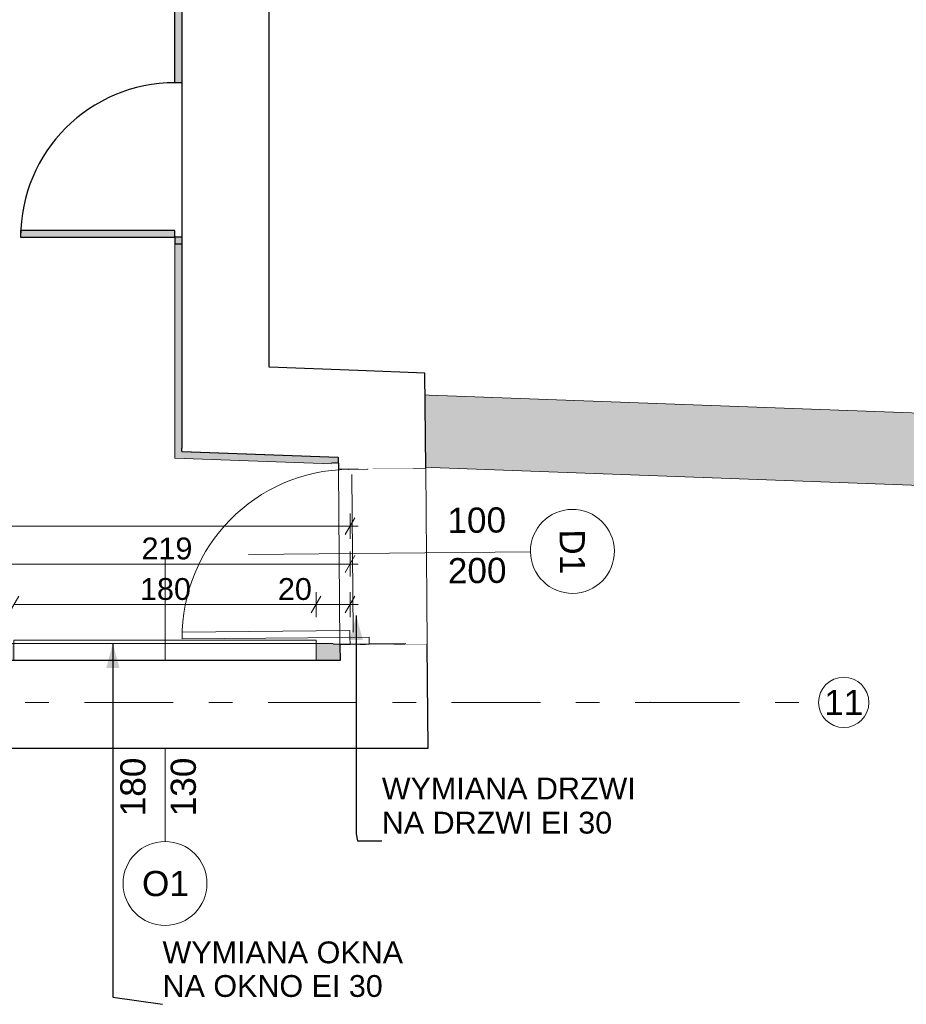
# Model space of a CAD drawing. Header units: centimetres. Extents: x -1436 to 1974, y -887 to 4352.
# Tile 103 of 105: x 664 to 1192, y 2854 to 3441. Entities that reach past the tile are written whole.
import ezdxf
from ezdxf.enums import TextEntityAlignment as Align

# ---------------------------------------------------------------- set-up
doc = ezdxf.new("R2010")
doc.units = ezdxf.units.CM
doc.header["$MEASUREMENT"] = 0
doc.linetypes.add('Przerywana podwójnie', pattern=[109.361107, 52.916665, -21.166666, 14.111111, -21.166666])
doc.linetypes.add('Wipeout_Contour', pattern=[100, 0, -100])
for name, color, linetype in [('299-A Wymiary Opisy', 7, 'Continuous'), ('410-K Osie główne', 7, 'Continuous'), ('420-K Ściany', 7, 'Continuous'), ('Nowe_Okna Archicada', 7, 'Continuous'), ('Nowe_Znaczniki drzwi Archicada', 7, 'Continuous'), ('Nowe_Znaczniki okien Archicada', 7, 'Continuous')]:
    doc.layers.add(name, color=color, linetype=linetype)
for name, color, linetype, lineweight in [('299-A Wymiary Opisy_Nr_pióra__11', 7, 'Continuous', 0), ('410-K Osie główne_Nr_pióra__11', 7, 'Continuous', 0), ('410-K Osie główne_Nr_pióra__7', 7, 'Continuous', 20), ('420-K Ściany_Nr_pióra__13', 7, 'Continuous', 25), ('420-K Ściany_Nr_pióra__27', 7, 'Continuous', 20), ('Drzwi Archicad_Nr_pióra__13', 7, 'Continuous', 25), ('Nowe_199-Z Wymiary i opisy_Nr_pióra__135', 5, 'Continuous', 20), ('Nowe_420-K Ściany_Nr_pióra__135', 5, 'Continuous', 20), ('Nowe_Drzwi Archicad_Nr_pióra__135', 5, 'Continuous', 20), ('Nowe_Okna Archicada_Nr_pióra__135', 5, 'Continuous', 20), ('Nowe_Znaczniki drzwi Archicada_Nr_pióra__135', 5, 'Continuous', 20), ('Nowe_Znaczniki drzwi Archicada_Nr_pióra__7', 7, 'Continuous', 20), ('Nowe_Znaczniki okien Archicada_Nr_pióra__135', 5, 'Continuous', 20), ('Nowe_Znaczniki okien Archicada_Nr_pióra__7', 7, 'Continuous', 20)]:
    doc.layers.add(name, color=color, linetype=linetype, lineweight=lineweight)
doc.layers.add('420-K Ściany_Nr_pióra__83', color=7, linetype='Continuous', lineweight=20, true_color=0xe4d7b4)
doc.styles.add('STYL_AUTOMATYCZNY_1', font='arial.ttf')
doc.styles.add('STYL_AUTOMATYCZNY_2', font='arial.ttf')
doc.dimstyles.new('STYL_AUTOMATYCZNY__2', dxfattribs={"dimtxt": 13, "dimasz": 7.6, "dimexe": 0.18, "dimexo": 0.0625, "dimgap": 0, "dimtad": 1, "dimtih": 1, "dimtoh": 1, "dimdec": 0, "dimzin": 0, "dimdsep": 46, "dimtxsty": 'STYL_AUTOMATYCZNY_1', "dimblk": 'ARROWHEAD_2', "dimblk1": 'ARROWHEAD_2', "dimblk2": 'ARROWHEAD_2', "dimcen": 0.09, "dimclrd": 7, "dimclre": 7, "dimclrt": 7, "dimadec": 0, "dimazin": 0, "dimtfac": 1, "dimtdec": 4, "dimtmove": 0, "dimatfit": 3, "dimfxl": 0, "dimtolj": 1, "dimtzin": 0, "dimarcsym": 0})
doc.dimstyles.new('STYL_AUTOMATYCZNY__3', dxfattribs={"dimtxt": 0.18, "dimasz": 14.592, "dimexe": 0.18, "dimexo": 0.0625, "dimgap": 0, "dimtad": 0, "dimtih": 1, "dimtoh": 1, "dimdec": 4, "dimzin": 0, "dimdsep": 46, "dimcen": 0.09, "dimadec": 0, "dimazin": 0, "dimtfac": 1, "dimtdec": 4, "dimtmove": 0, "dimatfit": 3, "dimldrblk": 'ARROWHEAD_5', "dimfxl": 0, "dimtolj": 1, "dimtzin": 0, "dimarcsym": 0})

# ---------------------------------------------------------------- blocks, each defined once
blk = doc.blocks.new('Otwór_8_1')
at = {"layer": '420-K Ściany_Nr_pióra__83', "color": 254, "linetype": 'Continuous', "lineweight": 20, "true_color": 0xe4d7b4, "flags": 128}
for points in [[(905.89, 3173.42), (865.89, 3173.09), (865.84, 3173.09), (855.84, 3173), (853.84, 3172.99)], [(906.76, 3068.43), (905.89, 3173.42)], [(853.84, 3172.99), (854.71, 3067.99)], [(854.71, 3067.99), (856.71, 3068.01), (866.71, 3068.09), (866.76, 3068.09), (906.76, 3068.43)]]:
    blk.add_lwpolyline(points, dxfattribs=at)
blk = doc.blocks.new('Znacznik Okno[1]_1', base_point=(750.52, 3025.97))
at = {"layer": 'Nowe_Znaczniki okien Archicada_Nr_pióra__135', "color": 5, "linetype": 'Continuous', "lineweight": 0}
blk.add_line((750.52, 2950.97), (750.52, 3118.97), dxfattribs=at)
at = {"layer": 'Nowe_Znaczniki okien Archicada_Nr_pióra__135', "color": 5, "linetype": 'Continuous', "lineweight": 20, "flags": 128}
blk.add_lwpolyline([(725.52, 2925.97, 1), (775.52, 2925.97, 1)], format="xyb", close=True, dxfattribs=at)
at = {"layer": 'Nowe_Znaczniki okien Archicada_Nr_pióra__7', "color": 7, "lineweight": 20, "char_height": 15, "attachment_point": 7, "rotation": 90, "style": 'STYL_AUTOMATYCZNY_2'}
for s, insert in [('\\A1;{\\pql;\\pt0;\\fArial|b0|i0|c238|p0;\\W1.000000;180\\fArial|b0|i0|c238|p0;\\W1.000000;\\A1{\\H.66x;\\S^  ;}\\fArial|b0|i0|c238|p0;\\W1.000000;\\fArial|b0|i0|c238|p0;\\W1.000000;}', (743.27, 2965.97)), ('\\A1;{\\pql;\\pt0;\\fArial|b0|i0|c238|p0;\\W1.000000;130\\fArial|b0|i0|c238|p0;\\W1.000000;\\A1{\\H.66x;\\S^  ;}\\fArial|b0|i0|c238|p0;\\W1.000000;\\fArial|b0|i0|c238|p0;\\W1.000000;}', (773.28, 2965.97))]:
    blk.add_mtext(s, dxfattribs=dict(at, insert=insert))
at = {"layer": 'Nowe_Znaczniki okien Archicada_Nr_pióra__7', "color": 7, "lineweight": 20, "insert": (736.8, 2918.22), "char_height": 15, "attachment_point": 7, "style": 'STYL_AUTOMATYCZNY_2'}
blk.add_mtext('\\A1;{\\pql;\\pt0;\\fArial|b0|i0|c238|p0;\\W1.000000;O1\\fArial|b0|i0|c238|p0;\\W1.000000;\\fArial|b0|i0|c238|p0;\\W1.000000;\\fArial|b0|i0|c238|p0;\\W1.000000;}', dxfattribs=at)
blk = doc.blocks.new('Okno dwuskrzydłowe[1]_1')
at = {"layer": 'Nowe_Okna Archicada_Nr_pióra__135', "color": 5, "linetype": 'Continuous', "lineweight": 20}
for p, q in [((840.52, 3070.97), (660.52, 3070.97)), ((660.52, 3070.97), (660.52, 3068.97)), ((840.52, 3068.97), (660.52, 3068.97)), ((660.52, 3068.97), (660.52, 3043.97)), ((840.52, 3068.97), (840.52, 3070.97)), ((840.52, 3068.97), (840.52, 3043.97)), ((668.02, 3043.97), (660.52, 3043.97)), ((660.52, 3043.97), (660.52, 3038.97)), ((660.52, 3043.97), (660.52, 3038.97)), ((660.52, 3038.97), (668.02, 3038.97)), ((660.52, 3038.97), (660.52, 3025.97)), ((668.02, 3038.97), (668.02, 3043.97)), ((745.52, 3043.97), (668.02, 3043.97)), ((668.02, 3038.97), (745.52, 3038.97)), ((750.52, 3043.97), (745.52, 3043.97)), ((745.52, 3043.97), (745.52, 3038.97)), ((745.52, 3038.97), (750.52, 3038.97)), ((755.52, 3043.97), (750.52, 3043.97)), ((750.52, 3038.97), (755.52, 3038.97)), ((755.52, 3038.97), (755.52, 3043.97)), ((833.02, 3043.97), (755.52, 3043.97)), ((755.52, 3038.97), (833.02, 3038.97)), ((840.52, 3043.97), (833.02, 3043.97)), ((833.02, 3043.97), (833.02, 3038.97)), ((833.02, 3038.97), (840.52, 3038.97)), ((840.52, 3043.97), (840.52, 3038.97)), ((840.52, 3043.97), (840.52, 3038.97)), ((840.52, 3038.97), (840.52, 3025.97)), ((660.52, 3022.97), (660.52, 3025.97)), ((840.52, 3025.97), (660.52, 3025.97)), ((840.52, 3022.97), (660.52, 3022.97)), ((840.52, 3025.97), (840.52, 3022.97))]:
    blk.add_line(p, q, dxfattribs=at)
at = {"layer": 'Nowe_Znaczniki okien Archicada', "color": 5, "lineweight": 20}
blk.add_blockref('Znacznik Okno[1]_1', (750.52, 3025.97), dxfattribs=at)
blk = doc.blocks.new('Ściana_1_1', base_point=(850.75, 3068.97))
at = {"layer": '420-K Ściany', "linetype": 'Continuous', "lineweight": 0, "true_color": 0x000000}
for points in [[(627.87, 3068.97), (627.87, 3025.97), (660.52, 3025.97), (660.52, 3068.97)], [(850.75, 3068.97), (840.52, 3068.97), (840.52, 3025.97), (851.15, 3025.97)], [(850.75, 3068.97), (851.15, 3025.97), (894.15, 3025.97)], [(851.25, 3068.48), (894.15, 3025.97), (893.75, 3068.87)]]:
    blk.add_hatch(color=18, dxfattribs=at).paths.add_polyline_path(points)
at = {"layer": '420-K Ściany_Nr_pióra__27', "color": 7, "linetype": 'Continuous', "lineweight": 20, "flags": 128}
for points in [[(660.52, 3068.97), (627.87, 3068.97)], [(627.87, 3068.97), (627.87, 3025.97)], [(850.75, 3068.97), (840.52, 3068.97)], [(627.87, 3025.97), (660.52, 3025.97)], [(840.52, 3025.97), (894.15, 3025.97)]]:
    blk.add_lwpolyline(points, dxfattribs=at)
at = {"layer": 'Nowe_420-K Ściany_Nr_pióra__135', "color": 5, "linetype": 'Continuous', "lineweight": 20, "flags": 128}
for points in [[(660.52, 3068.97), (660.52, 3025.97)], [(840.52, 3025.97), (840.52, 3068.97)]]:
    blk.add_lwpolyline(points, dxfattribs=at)
at = {"layer": 'Nowe_Okna Archicada', "color": 5, "linetype": 'Continuous', "lineweight": 20}
blk.add_blockref('Okno dwuskrzydłowe[1]_1', (0, 0), dxfattribs=at)
blk = doc.blocks.new('Znacznik Drzwi[3]_1', base_point=(850.26, 3122.47))
at = {"layer": 'Nowe_Znaczniki drzwi Archicada_Nr_pióra__135', "color": 5, "linetype": 'Continuous', "lineweight": 0}
blk.add_line((968.25, 3123.56), (800.26, 3122.01), dxfattribs=at)
at = {"layer": 'Nowe_Znaczniki drzwi Archicada_Nr_pióra__135', "color": 5, "linetype": 'Continuous', "lineweight": 20, "flags": 128}
blk.add_lwpolyline([(993.48, 3098.79, 1), (993.02, 3148.79, 1)], format="xyb", close=True, dxfattribs=at)
at = {"layer": 'Nowe_Znaczniki drzwi Archicada_Nr_pióra__7', "color": 7, "lineweight": 20, "char_height": 15, "attachment_point": 7, "style": 'STYL_AUTOMATYCZNY_2'}
for s, insert, rotation in [('\\A1;{\\pql;\\pt0;\\fArial|b0|i0|c238|p0;\\W1.000000;100\\fArial|b0|i0|c238|p0;\\W1.000000;\\A1{\\H.66x;\\S^  ;}\\fArial|b0|i0|c238|p0;\\W1.000000;\\fArial|b0|i0|c238|p0;\\W1.000000;}', (918.87, 3130.35), 0.52692), ('\\A1;{\\pql;\\pt0;\\fArial|b0|i0|c238|p0;\\W1.000000;200\\fArial|b0|i0|c238|p0;\\W1.000000;\\A1{\\H.66x;\\S^  ;}\\fArial|b0|i0|c238|p0;\\W1.000000;\\fArial|b0|i0|c238|p0;\\W1.000000;}', (919.14, 3100.35), 0.52692), ('\\A1;{\\pql;\\pt0;\\fArial|b0|i0|c238|p0;\\W1.000000;D1\\fArial|b0|i0|c238|p0;\\W1.000000;\\fArial|b0|i0|c238|p0;\\W1.000000;\\fArial|b0|i0|c238|p0;\\W1.000000;}', (985.63, 3136.87), 270.52692)]:
    blk.add_mtext(s, dxfattribs=dict(at, insert=insert, rotation=rotation))
blk = doc.blocks.new('Drzwi[3]_1')
at = {"layer": 'Nowe_Drzwi Archicad_Nr_pióra__135', "color": 5, "linetype": 'Continuous', "lineweight": 20}
for p, q in [((849.76, 3176.47), (859.76, 3176.56)), ((859.76, 3176.56), (871.26, 3176.67)), ((859.76, 3176.56), (871.26, 3176.67)), ((859.76, 3176.56), (871.26, 3176.67)), ((859.8, 3172.56), (859.76, 3176.56)), ((871.26, 3176.67), (892.76, 3176.87)), ((871.26, 3176.67), (871.3, 3172.67)), ((871.3, 3172.67), (859.8, 3172.56)), ((861.82, 3169.58), (862.69, 3075.59)), ((860.68, 3076.57), (760.68, 3075.65)), ((760.68, 3075.65), (760.72, 3071.65)), ((860.72, 3072.57), (860.68, 3076.57)), ((760.72, 3071.65), (860.72, 3072.57)), ((850.75, 3068.48), (860.75, 3068.57)), ((860.72, 3072.57), (872.22, 3072.67)), ((860.75, 3068.57), (860.72, 3072.57)), ((872.25, 3068.67), (860.75, 3068.57)), ((860.75, 3068.57), (872.25, 3068.67)), ((860.75, 3068.57), (872.25, 3068.67)), ((872.22, 3072.67), (872.25, 3068.67)), ((872.25, 3068.67), (893.75, 3068.87))]:
    blk.add_line(p, q, dxfattribs=at)
blk.add_arc((860.72, 3072.57), 100, 90.52692, 180.52692, dxfattribs=at)
at = {"layer": 'Nowe_Znaczniki drzwi Archicada', "color": 5, "lineweight": 20}
blk.add_blockref('Znacznik Drzwi[3]_1', (850.26, 3122.47), dxfattribs=at)
blk = doc.blocks.new('Ściana_8_1', base_point=(850.75, 3068.97))
at = {"layer": '420-K Ściany_Nr_pióra__27', "color": 7, "linetype": 'Continuous', "lineweight": 20}
for p, q in [((849.76, 3176.47), (859.76, 3176.56)), ((859.76, 3176.56), (871.26, 3176.67)), ((871.26, 3176.67), (892.76, 3176.87)), ((850.75, 3068.48), (860.75, 3068.57)), ((860.75, 3068.57), (872.25, 3068.67)), ((872.25, 3068.67), (893.75, 3068.87))]:
    blk.add_line(p, q, dxfattribs=at)
at = {"layer": '420-K Ściany_Nr_pióra__27', "color": 7, "linetype": 'Continuous', "lineweight": 20, "flags": 128}
blk.add_lwpolyline([(894.15, 3025.97), (893.75, 3068.87)], dxfattribs=at)
at = {"layer": 'Nowe_Drzwi Archicad_Nr_pióra__135', "color": 5, "linetype": 'Continuous', "lineweight": 20}
blk.add_blockref('Drzwi[3]_1', (0, 0), dxfattribs=at)
blk = doc.blocks.new('Ściana_9_1', base_point=(1589.67, 3148.76))
at = {"layer": '420-K Ściany', "linetype": 'Continuous', "lineweight": 0, "true_color": 0x000000}
for points in [[(756.47, 3222.44), (756.47, 3179.41), (799.47, 3220.85)], [(799.47, 3220.85), (756.47, 3179.41), (799.47, 3177.82)], [(799.47, 3177.82), (1589.67, 3148.76), (1591.25, 3191.73), (799.47, 3220.85)]]:
    blk.add_hatch(color=18, dxfattribs=at).paths.add_polyline_path(points)
at = {"layer": '420-K Ściany_Nr_pióra__27', "color": 7, "linetype": 'Continuous', "lineweight": 20, "flags": 128}
for points in [[(756.47, 3179.41), (756.47, 3222.44)], [(1591.25, 3191.73), (799.47, 3220.85)], [(1589.67, 3148.76), (1591.25, 3191.73)], [(756.47, 3179.41), (849.77, 3175.97)], [(892.78, 3174.39), (1589.67, 3148.76)]]:
    blk.add_lwpolyline(points, dxfattribs=at)
blk = doc.blocks.new('Drzwi podwójne[4]_1')
at = {"layer": 'Drzwi Archicad_Nr_pióra__13', "linetype": 'Continuous', "lineweight": 0, "true_color": 0x000000}
for points in [[(756.47, 3466.97), (756.47, 3462.97), (767.97, 3462.97), (767.97, 3466.97)], [(756.47, 3402.97), (760.47, 3402.97), (760.47, 3462.97), (756.47, 3462.97)], [(664.47, 3310.97), (756.47, 3310.97), (756.47, 3314.97), (664.47, 3314.97)], [(767.97, 3306.97), (767.97, 3310.97), (756.47, 3310.97), (756.47, 3306.97)]]:
    blk.add_hatch(color=18, dxfattribs=at).paths.add_polyline_path(points)
at = {"layer": 'Drzwi Archicad_Nr_pióra__13', "color": 7, "linetype": 'Continuous', "lineweight": 25}
for p, q in [((756.47, 3466.97), (756.47, 3462.97)), ((767.97, 3466.97), (756.47, 3466.97)), ((756.47, 3466.97), (767.97, 3466.97)), ((756.47, 3466.97), (767.97, 3466.97)), ((767.97, 3462.97), (767.97, 3466.97)), ((767.97, 3466.97), (799.47, 3466.97)), ((756.47, 3462.97), (767.97, 3462.97)), ((756.47, 3402.97), (756.47, 3462.97)), ((756.47, 3462.97), (760.47, 3462.97)), ((760.47, 3462.97), (760.47, 3402.97)), ((760.47, 3402.97), (756.47, 3402.97)), ((756.47, 3314.97), (664.47, 3314.97)), ((664.47, 3314.97), (664.47, 3310.97)), ((756.47, 3310.97), (756.47, 3314.97)), ((664.47, 3310.97), (756.47, 3310.97)), ((767.97, 3310.97), (756.47, 3310.97)), ((756.47, 3310.97), (756.47, 3306.97)), ((767.97, 3306.97), (767.97, 3310.97)), ((756.47, 3306.97), (767.97, 3306.97)), ((756.47, 3306.97), (767.97, 3306.97)), ((756.47, 3306.97), (767.97, 3306.97)), ((767.97, 3306.97), (799.47, 3306.97))]:
    blk.add_line(p, q, dxfattribs=at)
blk.add_arc((756.47, 3310.97), 92, 90, 180, dxfattribs=at)
blk = doc.blocks.new('Ściana_10_1', base_point=(756.47, 3179.41))
at = {"layer": '420-K Ściany', "linetype": 'Continuous', "lineweight": 0, "true_color": 0x000000}
blk.add_hatch(color=18, dxfattribs=at).paths.add_polyline_path([(756.47, 3306.97), (756.47, 3222.44), (799.47, 3220.85), (799.47, 3306.97)])
at = {"layer": '420-K Ściany_Nr_pióra__27', "color": 7, "linetype": 'Continuous', "lineweight": 20}
for p, q in [((756.47, 3306.97), (767.97, 3306.97)), ((767.97, 3306.97), (799.47, 3306.97))]:
    blk.add_line(p, q, dxfattribs=at)
at = {"layer": '420-K Ściany_Nr_pióra__27', "color": 7, "linetype": 'Continuous', "lineweight": 20, "flags": 128}
for points in [[(756.47, 3306.97), (756.47, 3222.44)], [(799.47, 3220.85), (799.47, 3306.97)]]:
    blk.add_lwpolyline(points, dxfattribs=at)
at = {"layer": 'Drzwi Archicad_Nr_pióra__13', "color": 7, "linetype": 'Continuous', "lineweight": 25}
blk.add_blockref('Drzwi podwójne[4]_1', (0, 0), dxfattribs=at)
blk = doc.blocks.new('Ściana_14_1', base_point=(62.57, 3006.65))
at = {"color": 254, "linetype": 'Wipeout_Contour', "lineweight": 0, "ltscale": 12239.155306}
blk.add_wipeout([(12.58, 3058.7), (12.58, 3056.7), (159.38, 3056.7), (159.38, 3058.7)], dxfattribs=at).dxf.layer = '420-K Ściany'
at = {"color": 254, "linetype": 'Wipeout_Contour', "lineweight": 0, "ltscale": 9527.195646}
blk.add_wipeout([(856.79, 3058.7), (854.79, 3058.7), (856.81, 3056.7)], dxfattribs=at).dxf.layer = '420-K Ściany'
at = {"color": 254, "linetype": 'Wipeout_Contour', "lineweight": 0, "ltscale": 12215.286761}
blk.add_wipeout([(22.57, 3046.7), (159.38, 3046.7), (159.38, 3056.7), (22.58, 3056.7)], dxfattribs=at).dxf.layer = '420-K Ściany'
at = {"color": 254, "linetype": 'Wipeout_Contour', "lineweight": 0, "ltscale": 9519.721162}
blk.add_wipeout([(866.81, 3056.7), (856.81, 3056.7), (866.89, 3046.7)], dxfattribs=at).dxf.layer = '420-K Ściany'
at = {"layer": '420-K Ściany_Nr_pióra__13', "color": 7, "linetype": 'Continuous', "lineweight": 25, "flags": 128}
blk.add_lwpolyline([(159.38, 3058.7), (12.58, 3058.7)], dxfattribs=at)
at = {"color": 254, "linetype": 'Wipeout_Contour', "lineweight": 0, "ltscale": 9524.03716}
blk.add_wipeout([(856.81, 3056.7), (854.79, 3058.7), (854.81, 3056.7)], dxfattribs=at).dxf.layer = '420-K Ściany'
at = {"color": 254, "linetype": 'Wipeout_Contour', "lineweight": 0, "ltscale": 12195.201205}
blk.add_wipeout([(22.62, 3046.7), (22.62, 3046.65), (159.38, 3046.65), (159.38, 3046.7)], dxfattribs=at).dxf.layer = '420-K Ściany'
at = {"color": 254, "linetype": 'Wipeout_Contour', "lineweight": 0, "ltscale": 9503.219983}
blk.add_wipeout([(866.94, 3046.7), (866.89, 3046.7), (866.94, 3046.65)], dxfattribs=at).dxf.layer = '420-K Ściany'
at = {"color": 254, "linetype": 'Wipeout_Contour', "lineweight": 0, "ltscale": 12546.270513}
blk.add_wipeout([(499.38, 3058.7), (499.38, 3056.7), (854.81, 3056.7), (854.79, 3058.7)], dxfattribs=at).dxf.layer = '420-K Ściany'
at = {"color": 254, "linetype": 'Wipeout_Contour', "lineweight": 0, "ltscale": 12116.283041}
blk.add_wipeout([(62.57, 3006.65), (159.38, 3006.65), (159.38, 3046.65), (62.62, 3046.65)], dxfattribs=at).dxf.layer = '420-K Ściany'
at = {"color": 254, "linetype": 'Wipeout_Contour', "lineweight": 0, "ltscale": 9487.273719}
blk.add_wipeout([(906.94, 3046.65), (866.94, 3046.65), (907.28, 3006.65)], dxfattribs=at).dxf.layer = '420-K Ściany'
at = {"layer": '420-K Ściany_Nr_pióra__13', "color": 7, "linetype": 'Continuous', "lineweight": 25, "flags": 128}
blk.add_lwpolyline([(62.57, 3006.65), (159.38, 3006.65)], dxfattribs=at)
at = {"color": 254, "linetype": 'Wipeout_Contour', "lineweight": 0, "ltscale": 9506.707269}
blk.add_wipeout([(866.89, 3046.7), (856.81, 3056.7), (856.89, 3046.7)], dxfattribs=at).dxf.layer = '420-K Ściany'
at = {"color": 254, "linetype": 'Wipeout_Contour', "lineweight": 0, "ltscale": 12523.978871}
blk.add_wipeout([(499.38, 3056.7), (499.38, 3046.7), (856.89, 3046.7), (856.81, 3056.7)], dxfattribs=at).dxf.layer = '420-K Ściany'
at = {"color": 254, "linetype": 'Wipeout_Contour', "lineweight": 0, "ltscale": 9502.465609}
blk.add_wipeout([(866.94, 3046.65), (866.89, 3046.7), (866.89, 3046.65)], dxfattribs=at).dxf.layer = '420-K Ściany'
at = {"layer": '420-K Ściany_Nr_pióra__13', "color": 7, "linetype": 'Continuous', "lineweight": 25, "flags": 128}
blk.add_lwpolyline([(854.79, 3058.7), (499.38, 3058.7)], dxfattribs=at)
at = {"color": 254, "linetype": 'Wipeout_Contour', "lineweight": 0, "ltscale": 12509.851828}
blk.add_wipeout([(866.89, 3046.7), (499.38, 3046.7), (499.38, 3046.65), (866.89, 3046.65)], dxfattribs=at).dxf.layer = '420-K Ściany'
at = {"color": 254, "linetype": 'Wipeout_Contour', "lineweight": 0, "ltscale": 9437.048948}
blk.add_wipeout([(907.28, 3006.65), (866.94, 3046.65), (867.28, 3006.65)], dxfattribs=at).dxf.layer = '420-K Ściany'
at = {"layer": '420-K Ściany_Nr_pióra__13', "color": 7, "linetype": 'Continuous', "lineweight": 25, "flags": 128}
blk.add_lwpolyline([(907.28, 3006.65), (906.94, 3046.65)], dxfattribs=at)
at = {"color": 254, "linetype": 'Wipeout_Contour', "lineweight": 0, "ltscale": 12431.951678}
blk.add_wipeout([(866.94, 3046.65), (499.38, 3046.65), (499.38, 3006.65), (867.28, 3006.65)], dxfattribs=at).dxf.layer = '420-K Ściany'
at = {"layer": '420-K Ściany_Nr_pióra__13', "color": 7, "linetype": 'Continuous', "lineweight": 25, "flags": 128}
for points in [[(499.38, 3006.65), (621.38, 3006.65)], [(654.38, 3006.65), (907.28, 3006.65)]]:
    blk.add_lwpolyline(points, dxfattribs=at)
blk = doc.blocks.new('Ściana_18_1', base_point=(907.28, 3006.65))
at = {"color": 254, "linetype": 'Wipeout_Contour', "lineweight": 0, "ltscale": 9882.244986}
blk.add_wipeout([(853.76, 3181.83), (853.78, 3179.83), (855.76, 3181.76)], dxfattribs=at).dxf.layer = '420-K Ściany'
at = {"color": 254, "linetype": 'Wipeout_Contour', "lineweight": 0, "ltscale": 12722.530938}
blk.add_wipeout([(854.71, 3067.99), (854.79, 3058.7), (856.79, 3058.7), (856.71, 3068.01)], dxfattribs=at).dxf.layer = '420-K Ściany'
at = {"color": 254, "linetype": 'Wipeout_Contour', "lineweight": 0, "ltscale": 9906.611226}
blk.add_wipeout([(865.68, 3191.4), (855.68, 3191.77), (855.76, 3181.76)], dxfattribs=at).dxf.layer = '420-K Ściany'
at = {"color": 254, "linetype": 'Wipeout_Contour', "lineweight": 0, "ltscale": 12725.272517}
blk.add_wipeout([(856.71, 3068.01), (856.81, 3056.7), (866.81, 3056.7), (866.71, 3068.09)], dxfattribs=at).dxf.layer = '420-K Ściany'
at = {"layer": '420-K Ściany_Nr_pióra__13', "color": 7, "linetype": 'Continuous', "lineweight": 25, "flags": 128}
blk.add_lwpolyline([(854.71, 3067.99), (854.79, 3058.7)], dxfattribs=at)
at = {"color": 254, "linetype": 'Wipeout_Contour', "lineweight": 0, "ltscale": 9920.863771}
blk.add_wipeout([(865.68, 3191.45), (865.68, 3191.4), (865.73, 3191.45)], dxfattribs=at).dxf.layer = '420-K Ściany'
at = {"color": 254, "linetype": 'Wipeout_Contour', "lineweight": 0, "ltscale": 9879.614182}
blk.add_wipeout([(853.78, 3179.83), (855.78, 3179.76), (855.76, 3181.76)], dxfattribs=at).dxf.layer = '420-K Ściany'
at = {"color": 254, "linetype": 'Wipeout_Contour', "lineweight": 0, "ltscale": 12711.613302}
blk.add_wipeout([(866.76, 3068.09), (866.71, 3068.09), (866.89, 3046.7), (866.94, 3046.7)], dxfattribs=at).dxf.layer = '420-K Ściany'
at = {"color": 254, "linetype": 'Wipeout_Contour', "lineweight": 0, "ltscale": 10007.237334}
blk.add_wipeout([(865.4, 3231.49), (865.73, 3191.45), (905.41, 3230.02)], dxfattribs=at).dxf.layer = '420-K Ściany'
at = {"color": 254, "linetype": 'Wipeout_Contour', "lineweight": 0, "ltscale": 13157.607567}
blk.add_wipeout([(853.78, 3179.83), (853.84, 3172.99), (855.84, 3173), (855.78, 3179.76)], dxfattribs=at).dxf.layer = '420-K Ściany'
at = {"color": 254, "linetype": 'Wipeout_Contour', "lineweight": 0, "ltscale": 12734.132914}
blk.add_wipeout([(906.76, 3068.43), (866.76, 3068.09), (866.94, 3046.65), (906.94, 3046.65)], dxfattribs=at).dxf.layer = '420-K Ściany'
at = {"layer": '420-K Ściany_Nr_pióra__13', "color": 7, "linetype": 'Continuous', "lineweight": 25, "flags": 128}
blk.add_lwpolyline([(906.94, 3046.65), (906.76, 3068.43)], dxfattribs=at)
at = {"color": 254, "linetype": 'Wipeout_Contour', "lineweight": 0, "ltscale": 9898.071991}
blk.add_wipeout([(855.76, 3181.76), (865.77, 3181.39), (865.68, 3191.4)], dxfattribs=at).dxf.layer = '420-K Ściany'
at = {"color": 254, "linetype": 'Wipeout_Contour', "lineweight": 0, "ltscale": 9919.675304}
blk.add_wipeout([(865.68, 3191.4), (865.73, 3191.4), (865.73, 3191.45)], dxfattribs=at).dxf.layer = '420-K Ściany'
at = {"color": 254, "linetype": 'Wipeout_Contour', "lineweight": 0, "ltscale": 13167.382074}
blk.add_wipeout([(865.77, 3181.39), (855.76, 3181.76), (855.84, 3173), (865.84, 3173.09)], dxfattribs=at).dxf.layer = '420-K Ściany'
at = {"layer": '420-K Ściany_Nr_pióra__13', "color": 7, "linetype": 'Continuous', "lineweight": 25, "flags": 128}
blk.add_lwpolyline([(853.78, 3179.83), (853.84, 3172.99)], dxfattribs=at)
at = {"color": 254, "linetype": 'Wipeout_Contour', "lineweight": 0, "ltscale": 13191.670856}
blk.add_wipeout([(865.73, 3191.4), (865.68, 3191.4), (865.84, 3173.09), (865.89, 3173.09)], dxfattribs=at).dxf.layer = '420-K Ściany'
at = {"color": 254, "linetype": 'Wipeout_Contour', "lineweight": 0, "ltscale": 9976.794683}
blk.add_wipeout([(865.73, 3191.45), (905.75, 3189.98), (905.41, 3230.02)], dxfattribs=at).dxf.layer = '420-K Ściany'
at = {"layer": '420-K Ściany_Nr_pióra__13', "color": 7, "linetype": 'Continuous', "lineweight": 25, "flags": 128}
blk.add_lwpolyline([(905.41, 3230.02), (865.4, 3231.49)], dxfattribs=at)
at = {"color": 254, "linetype": 'Wipeout_Contour', "lineweight": 0, "ltscale": 13212.090136}
blk.add_wipeout([(865.73, 3191.45), (865.89, 3173.09), (905.89, 3173.42), (905.75, 3189.98)], dxfattribs=at).dxf.layer = '420-K Ściany'
at = {"layer": '420-K Ściany_Nr_pióra__13', "color": 7, "linetype": 'Continuous', "lineweight": 25, "flags": 128}
blk.add_lwpolyline([(905.89, 3173.42), (905.41, 3230.02)], dxfattribs=at)
blk = doc.blocks.new('Ściana_19_1', base_point=(905.41, 3230.02))
at = {"color": 254, "linetype": 'Wipeout_Contour', "lineweight": 0, "ltscale": 9823.368363}
blk.add_wipeout([(762.47, 3185.19), (760.47, 3185.26), (760.47, 3183.26)], dxfattribs=at).dxf.layer = '420-K Ściany'
at = {"color": 254, "linetype": 'Wipeout_Contour', "lineweight": 0, "ltscale": 9847.54569}
blk.add_wipeout([(772.47, 3194.83), (762.47, 3195.2), (762.47, 3185.19)], dxfattribs=at).dxf.layer = '420-K Ściany'
at = {"color": 254, "linetype": 'Wipeout_Contour', "lineweight": 0, "ltscale": 9861.341984}
blk.add_wipeout([(772.47, 3194.88), (772.47, 3194.83), (772.52, 3194.88)], dxfattribs=at).dxf.layer = '420-K Ściany'
at = {"color": 254, "linetype": 'Wipeout_Contour', "lineweight": 0, "ltscale": 9820.681848}
blk.add_wipeout([(762.47, 3185.19), (760.47, 3183.26), (762.47, 3183.19)], dxfattribs=at).dxf.layer = '420-K Ściany'
at = {"color": 254, "linetype": 'Wipeout_Contour', "lineweight": 0, "ltscale": 9947.341401}
blk.add_wipeout([(772.52, 3234.9), (772.52, 3194.88), (812.52, 3233.43)], dxfattribs=at).dxf.layer = '420-K Ściany'
at = {"color": 254, "linetype": 'Wipeout_Contour', "lineweight": 0, "ltscale": 13135.246167}
blk.add_wipeout([(853.76, 3181.83), (762.47, 3185.19), (762.47, 3183.19), (853.78, 3179.83)], dxfattribs=at).dxf.layer = '420-K Ściany'
at = {"color": 254, "linetype": 'Wipeout_Contour', "lineweight": 0, "ltscale": 9838.663337}
blk.add_wipeout([(772.47, 3194.83), (762.47, 3185.19), (772.47, 3184.82)], dxfattribs=at).dxf.layer = '420-K Ściany'
at = {"layer": '420-K Ściany_Nr_pióra__13', "color": 7, "linetype": 'Continuous', "lineweight": 25, "flags": 128}
blk.add_lwpolyline([(760.47, 3183.26), (760.47, 3185.26)], dxfattribs=at)
at = {"color": 254, "linetype": 'Wipeout_Contour', "lineweight": 0, "ltscale": 13163.356573}
blk.add_wipeout([(855.68, 3191.77), (772.47, 3194.83), (772.47, 3184.82), (855.76, 3181.76)], dxfattribs=at).dxf.layer = '420-K Ściany'
at = {"layer": '420-K Ściany_Nr_pióra__13', "color": 7, "linetype": 'Continuous', "lineweight": 25, "flags": 128}
blk.add_lwpolyline([(760.47, 3183.26), (853.78, 3179.83)], dxfattribs=at)
at = {"color": 254, "linetype": 'Wipeout_Contour', "lineweight": 0, "ltscale": 9860.167761}
blk.add_wipeout([(772.52, 3194.88), (772.47, 3194.83), (772.52, 3194.83)], dxfattribs=at).dxf.layer = '420-K Ściany'
at = {"color": 254, "linetype": 'Wipeout_Contour', "lineweight": 0, "ltscale": 13187.348066}
blk.add_wipeout([(865.68, 3191.45), (772.52, 3194.88), (772.52, 3194.83), (865.68, 3191.4)], dxfattribs=at).dxf.layer = '420-K Ściany'
at = {"color": 254, "linetype": 'Wipeout_Contour', "lineweight": 0, "ltscale": 9915.487664}
blk.add_wipeout([(812.52, 3233.43), (772.52, 3194.88), (812.52, 3193.41)], dxfattribs=at).dxf.layer = '420-K Ściany'
at = {"color": 254, "linetype": 'Wipeout_Contour', "lineweight": 0, "ltscale": 13281.250148}
blk.add_wipeout([(865.4, 3231.49), (812.52, 3233.43), (812.52, 3193.41), (865.73, 3191.45)], dxfattribs=at).dxf.layer = '420-K Ściany'
at = {"layer": '420-K Ściany_Nr_pióra__13', "color": 7, "linetype": 'Continuous', "lineweight": 25, "flags": 128}
blk.add_lwpolyline([(865.4, 3231.49), (812.52, 3233.43)], dxfattribs=at)
blk = doc.blocks.new('Ściana_20_1', base_point=(812.52, 3233.43))
at = {"color": 254, "linetype": 'Wipeout_Contour', "lineweight": 0, "ltscale": 15386.816303}
blk.add_wipeout([(760.47, 4352.35), (760.47, 3185.26), (762.47, 3185.19), (762.47, 4352.35)], dxfattribs=at).dxf.layer = '420-K Ściany'
at = {"color": 254, "linetype": 'Wipeout_Contour', "lineweight": 0, "ltscale": 15410.734369}
blk.add_wipeout([(762.47, 4352.35), (762.47, 3195.2), (772.47, 3194.83), (772.47, 4352.35)], dxfattribs=at).dxf.layer = '420-K Ściany'
at = {"layer": '420-K Ściany_Nr_pióra__13', "color": 7, "linetype": 'Continuous', "lineweight": 25, "flags": 128}
blk.add_lwpolyline([(760.47, 4352.35), (760.47, 3185.26)], dxfattribs=at)
at = {"color": 254, "linetype": 'Wipeout_Contour', "lineweight": 0, "ltscale": 15414.564744}
blk.add_wipeout([(772.52, 3194.88), (772.52, 4352.35), (772.47, 4352.35), (772.47, 3194.88)], dxfattribs=at).dxf.layer = '420-K Ściany'
at = {"color": 254, "linetype": 'Wipeout_Contour', "lineweight": 0, "ltscale": 15507.678952}
blk.add_wipeout([(812.52, 3233.43), (812.52, 4352.35), (772.52, 4352.35), (772.52, 3234.9)], dxfattribs=at).dxf.layer = '420-K Ściany'
at = {"layer": '420-K Ściany_Nr_pióra__13', "color": 7, "linetype": 'Continuous', "lineweight": 25, "flags": 128}
blk.add_lwpolyline([(812.52, 3233.43), (812.52, 4352.35)], dxfattribs=at)
blk = doc.blocks.new('Standardowy znacznik osi[23]_1', base_point=(-163, 3033.81))
at = {"layer": '410-K Osie główne_Nr_pióra__11', "color": 7, "linetype": 'Przerywana podwójnie', "lineweight": 0}
for p, q in [((-63, 3033.81), (-163, 3033.81)), ((-63, 3033.81), (1039.92, 3033.81)), ((1039.92, 3033.81), (1139.92, 3033.81))]:
    blk.add_line(p, q, dxfattribs=at)
for p in [(-63, 3033.81), (-63, 3033.81), (1039.92, 3033.81), (1039.92, 3033.81)]:
    blk.add_point(p, dxfattribs=at)
at = {"layer": '410-K Osie główne_Nr_pióra__7', "color": 7, "linetype": 'Continuous', "lineweight": 20}
for centre in [(-178, 3033.81), (1154.92, 3033.81)]:
    blk.add_circle(centre, 15, dxfattribs=at)
at = {"layer": '410-K Osie główne_Nr_pióra__11', "color": 7, "lineweight": 0, "style": 'STYL_AUTOMATYCZNY_2'}
for tag, p in [('AC_MarkerText_1_0', (-178, 3041.31)), ('AC_MarkerText_1_1', (1154.92, 3041.31))]:
    blk.add_attdef(tag, text='', height=15, dxfattribs=at).set_placement(p, align=Align.TOP_CENTER)
blk = doc.blocks.new('*D108')
at = {"layer": '299-A Wymiary Opisy_Nr_pióra__11', "color": 7, "linetype": 'Continuous', "lineweight": 0}
for p, q in [((663.4, 3097.09), (657.63, 3087.09)), ((843.4, 3097.09), (837.63, 3087.09)), ((840.52, 3084.59), (840.52, 3099.59)), ((660.52, 3092.09), (840.52, 3092.09))]:
    blk.add_line(p, q, dxfattribs=at)
at = {"layer": '299-A Wymiary Opisy_Nr_pióra__11', "color": 7, "lineweight": 0, "char_height": 13, "attachment_point": 7, "style": 'STYL_AUTOMATYCZNY_1'}
for s, insert in [('\\A1;{\\pql;\\fArial|b0|i0|c238|p0;\\W1.000000;180}', (735.64, 3094.69)), ('\\A1;{\\pql;\\fArial|b0|i0|c238|p0;\\W1.000000;20}', (817.8, 3094.69))]:
    blk.add_mtext(s, dxfattribs=dict(at, insert=insert))
blk = doc.blocks.new('ARROWHEAD_2')
at = {"color": 0, "linetype": 'Continuous', "lineweight": 0}
for p, q in [((0, 0), (-1, 0)), ((-0.378, -0.655), (0.378, 0.655))]:
    blk.add_line(p, q, dxfattribs=at)
blk = doc.blocks.new('*D109')
at = {"layer": '299-A Wymiary Opisy_Nr_pióra__11', "color": 7, "linetype": 'Continuous', "lineweight": 0}
for p, q in [((843.4, 3097.09), (837.63, 3087.09)), ((840.52, 3084.59), (840.52, 3099.59)), ((857.86, 3087.09), (863.63, 3097.09)), ((860.74, 3084.59), (860.74, 3099.59)), ((840.52, 3092.09), (860.74, 3092.09)), ((860.74, 3092.09), (865.63, 3092.09))]:
    blk.add_line(p, q, dxfattribs=at)
blk = doc.blocks.new('*D125')
at = {"layer": '299-A Wymiary Opisy_Nr_pióra__11', "color": 7, "linetype": 'Continuous', "lineweight": 0}
for p, q in [((2.53, 3143.85), (-3.24, 3133.85)), ((-0.35, 3131.35), (-0.35, 3146.35)), ((857.86, 3133.85), (863.63, 3143.85)), ((860.74, 3131.35), (860.74, 3146.35)), ((-5.24, 3138.85), (-0.35, 3138.85)), ((-0.35, 3138.85), (860.74, 3138.85)), ((860.74, 3138.85), (865.63, 3138.85))]:
    blk.add_line(p, q, dxfattribs=at)
at = {"layer": '299-A Wymiary Opisy_Nr_pióra__11', "color": 7, "lineweight": 0, "insert": (415.32, 3141.45), "char_height": 13, "attachment_point": 7, "style": 'STYL_AUTOMATYCZNY_1'}
blk.add_mtext('\\A1;{\\pql;\\fArial|b0|i0|c238|p0;\\W1.000000;861}', dxfattribs=at)
blk = doc.blocks.new('*D128')
at = {"layer": '299-A Wymiary Opisy_Nr_pióra__11', "color": 7, "linetype": 'Continuous', "lineweight": 0}
for p, q in [((644.94, 3121.24), (639.17, 3111.24)), ((642.06, 3108.74), (642.06, 3123.74)), ((857.86, 3111.24), (863.63, 3121.24)), ((860.74, 3108.74), (860.74, 3123.74)), ((642.06, 3116.24), (860.74, 3116.24)), ((860.74, 3116.24), (865.63, 3116.24))]:
    blk.add_line(p, q, dxfattribs=at)
at = {"layer": '299-A Wymiary Opisy_Nr_pióra__11', "color": 7, "lineweight": 0, "insert": (736.53, 3118.84), "char_height": 13, "attachment_point": 7, "style": 'STYL_AUTOMATYCZNY_1'}
blk.add_mtext('\\A1;{\\pql;\\fArial|b0|i0|c238|p0;\\W1.000000;219}', dxfattribs=at)
blk = doc.blocks.new('ARROWHEAD_5')
at = {"linetype": 'Continuous', "lineweight": 0}
blk.add_hatch(color=0, dxfattribs=at).paths.add_polyline_path([(-1, 0.2679), (0, 0), (-1, -0.2679)])
at = {"color": 0, "linetype": 'Continuous', "lineweight": 0}
blk.add_line((0, 0), (-1, 0), dxfattribs=at)

msp = doc.modelspace()

# ---------------------------------------------------------------- block references
at = {"layer": '420-K Ściany', "color": 7, "lineweight": 20}
for name, p in [('Ściana_10_1', (756.47, 3179.41)), ('Ściana_9_1', (1589.67, 3148.76)), ('Ściana_8_1', (850.75, 3068.97)), ('Ściana_1_1', (850.75, 3068.97))]:
    msp.add_blockref(name, p, dxfattribs=at)
at = {"layer": '420-K Ściany', "color": 7, "linetype": 'Continuous', "lineweight": 20}
msp.add_blockref('Otwór_8_1', (0, 0), dxfattribs=at)

# ---------------------------------------------------------------- texts
at = {"layer": 'Nowe_199-Z Wymiary i opisy_Nr_pióra__135', "color": 5, "linetype": 'Continuous', "lineweight": 20, "char_height": 13, "attachment_point": 7, "style": 'STYL_AUTOMATYCZNY_1'}
for s, insert, line_spacing_factor in [('\\A1;{\\pql;\\fArial|b0|i0|c238|p0;\\W1.000000;WYMIANA DRZWI\\P\\pql;\\fArial|b0|i0|c238|p0;\\W1.000000;NA DRZWI EI \\fArial|b0|i0|c238|p0;\\W1.000000;3\\fArial|b0|i0|c238|p0;\\W1.000000;0}', (879.71, 2955.5), 0.940831), ('\\A1;{\\pql;\\fArial|b0|i0|c238|p0;\\W1.000000;WYMIANA OKNA \\P\\pql;\\fArial|b0|i0|c238|p0;\\W1.000000;NA OKNO EI \\fArial|b0|i0|c238|p0;\\W1.000000;3\\fArial|b0|i0|c238|p0;\\W1.000000;0}', (749.06, 2858.21), 0.924231)]:
    msp.add_mtext(s, dxfattribs=dict(at, insert=insert, line_spacing_factor=line_spacing_factor))

# ---------------------------------------------------------------- dimensions: what is measured, and where the dimension line sits
at = {"layer": '299-A Wymiary Opisy', "color": 7, "linetype": 'Continuous', "lineweight": 0}
dim = msp.add_linear_dim(base=(840.52, 3092.09), p1=(660.52, 3068.97), p2=(840.52, 3068.97), dimstyle='STYL_AUTOMATYCZNY__2', dxfattribs=at)
dim.commit()
dim.dimension.update_dxf_attribs({"geometry": '*D108', "text_midpoint": (750.48, 3101.19), "dimtype": 160})

# ---------------------------------------------------------------- next in the draw order: block references
at = {"layer": '420-K Ściany', "color": 7, "lineweight": 20}
msp.add_blockref('Ściana_14_1', (62.57, 3006.65), dxfattribs=at)

# ---------------------------------------------------------------- next in the draw order: block references
msp.add_blockref('Ściana_18_1', (907.28, 3006.65), dxfattribs=at)

# ---------------------------------------------------------------- next in the draw order: block references
at = {"layer": '410-K Osie główne', "color": 7, "linetype": 'Continuous', "lineweight": 20}
ref = msp.add_blockref('Standardowy znacznik osi[23]_1', (-163, 3033.81), dxfattribs=at)
ref.add_attrib('AC_MarkerText_1', '11', dxfattribs={"layer": '410-K Osie główne_Nr_pióra__11', "color": 7, "lineweight": 0, "height": 15, "style": 'STYL_AUTOMATYCZNY_2'}).set_placement((-178, 3041.31), align=Align.TOP_CENTER)
ref.add_attrib('AC_MarkerText_1_1', '11', dxfattribs={"layer": '410-K Osie główne_Nr_pióra__11', "color": 7, "lineweight": 0, "height": 15, "style": 'STYL_AUTOMATYCZNY_2'}).set_placement((1154.92, 3041.31), align=Align.TOP_CENTER)
at = {"layer": '420-K Ściany', "color": 7, "lineweight": 20}
msp.add_blockref('Ściana_19_1', (905.41, 3230.02), dxfattribs=at)

# ---------------------------------------------------------------- next in the draw order: dimensions: what is measured, and where the dimension line sits
at = {"layer": '299-A Wymiary Opisy', "color": 7, "linetype": 'Continuous', "lineweight": 0}
for base, p1, picture, middle in [((860.74, 3138.85), (-0.35, 3069.65), '*D125', (430.16, 3147.95)), ((860.74, 3092.09), (840.52, 3068.97), '*D109', (827.69, 3101.19))]:
    dim = msp.add_linear_dim(base=base, p1=p1, p2=(860.74, 3069.86), dimstyle='STYL_AUTOMATYCZNY__2', dxfattribs=at)
    dim.commit()
    dim.dimension.update_dxf_attribs({"geometry": picture, "text_midpoint": middle, "dimtype": 160})

# ---------------------------------------------------------------- next in the draw order: leaders
at = {"layer": 'Nowe_199-Z Wymiary i opisy_Nr_pióra__135', "color": 5, "linetype": 'Continuous', "lineweight": 20, "annotation_type": 0, "has_hookline": 1, "hookline_direction": 0}
for points, text_width in [([(864.48, 3085.57), (864.48, 2955.5), (865.12, 2951.27), (879.71, 2951.27)], 149.37), ([(719.43, 3068.97), (719.43, 2858.21), (749.06, 2853.98)], 142.99)]:
    msp.add_leader(points, dimstyle='STYL_AUTOMATYCZNY__3', dxfattribs=dict(at, text_width=text_width))

# ---------------------------------------------------------------- next in the draw order: block references
at = {"layer": '420-K Ściany', "color": 7, "lineweight": 20}
msp.add_blockref('Ściana_20_1', (812.52, 3233.43), dxfattribs=at)

# ---------------------------------------------------------------- next in the draw order: dimensions: what is measured, and where the dimension line sits
at = {"layer": '299-A Wymiary Opisy', "color": 7, "linetype": 'Continuous', "lineweight": 0}
dim = msp.add_linear_dim(base=(860.74, 3116.24), p1=(642.06, 3141.16), p2=(860.74, 3379.46), dimstyle='STYL_AUTOMATYCZNY__2', dxfattribs=at)
dim.commit()
dim.dimension.update_dxf_attribs({"geometry": '*D128', "text_midpoint": (751.37, 3125.34), "dimtype": 160})

doc.saveas('drawing.dxf')
